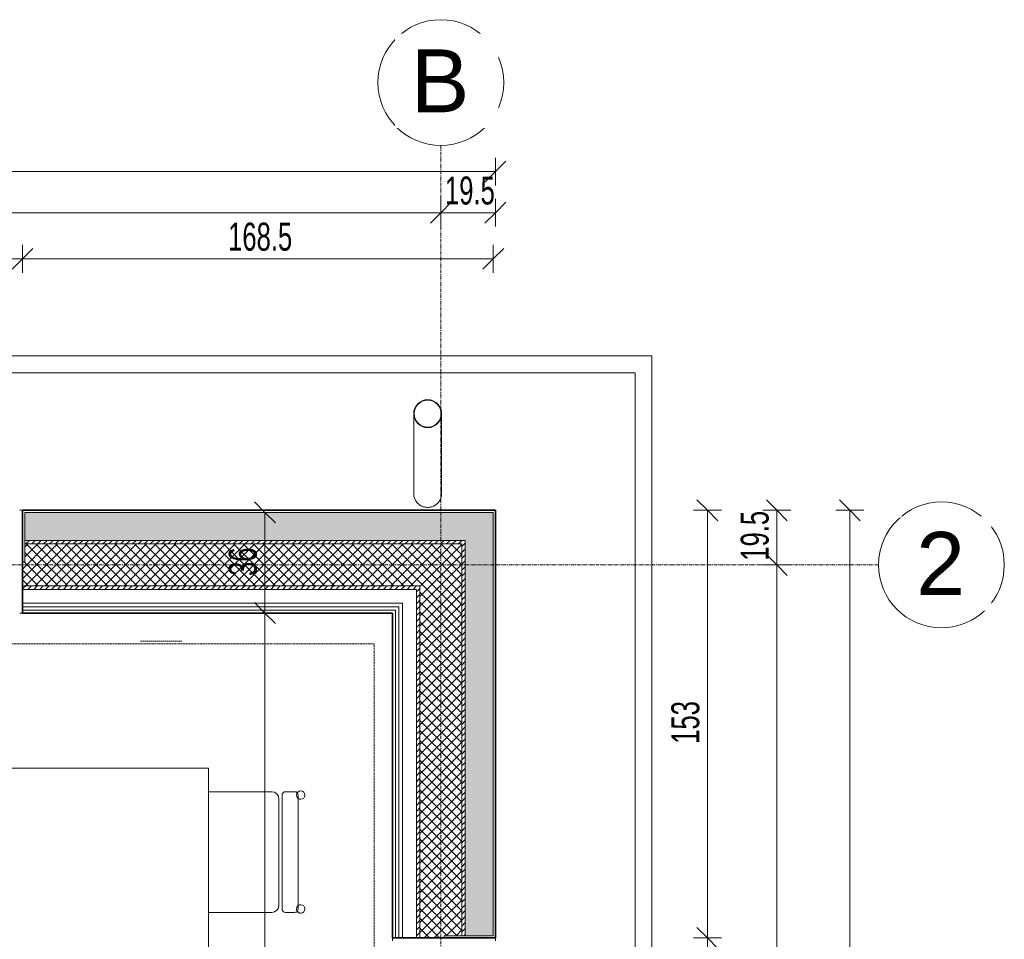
# Model space of a CAD drawing. Header units: centimetres. Extents: x 376 to 6517, y 1901 to 66534.
# Tile 97 of 105: x 2770 to 3123, y 66179 to 66508. Entities that reach past the tile are written whole.
import ezdxf

# ---------------------------------------------------------------- set-up
doc = ezdxf.new("R2010")
doc.units = ezdxf.units.CM
for name, pattern in [('__FK_przerywana', [0.32004, 0.16002, -0.16002]), ('Linia siatki', [2.2225, 1.27, -0.3175, 0.3175, -0.3175]), ('Ukryty', [0.714375, 0.47625, -0.238125])]:
    doc.linetypes.add(name, pattern=pattern)
for name, color, linetype, lineweight in [('A-ANNO-DIMS', 7, 'Continuous', 5), ('A-ANNO-DIMS-50', 7, 'Continuous', 5), ('A-DETL-HDLN', 7, 'Ukryty', 5), ('A-DETL-MBND', 7, 'Continuous', 5), ('A-WALL', 7, 'Continuous', 35), ('A-WALL-PATT', 7, 'Continuous', 35), ('I-FURN', 7, 'Continuous', 5), ('P-PIPE', 7, 'Continuous', 5), ('S-GRID', 7, 'Continuous', 5), ('S-GRID-IDEN', 7, 'Continuous', 5)]:
    doc.layers.add(name, color=color, linetype=linetype, lineweight=lineweight)
doc.styles.add('Arial Narrow_1', font='ARIALN.TTF', dxfattribs={"width": 0.8, "height": 10})
doc.styles.add('Arial_2', font='arial.ttf', dxfattribs={"height": 22.5})
doc.dimstyles.new('standard_wielkość_otworów', dxfattribs={"dimscale": 30.48, "dimtxt": 10.23431, "dimasz": 0.246063, "dimexe": 0.164042, "dimexo": 0.0625, "dimgap": 0, "dimtad": 1, "dimdec": 1, "dimrnd": 0.5, "dimdsep": 46, "dimtxsty": 'Arial Narrow_1', "dimblk1": 'OBLIQUE', "dimblk2": 'OBLIQUE', "dimsah": 1, "dimcen": 0.09, "dimazin": 0, "dimtfac": 1, "dimtdec": 4, "dimtix": 1, "dimtmove": 0, "dimatfit": 3, "dimfxl": 0.164042, "dimfxlon": 1, "dimtvp": 1, "dimtolj": 1, "dimtzin": 0, "dimarcsym": 2})
pattern_1 = [(0, (-61328.2136, 83.225), (2.381, 1.375), [1.587, -3.175]), (120, (-61328.2136, 83.225), (-2.38128493, 1.374506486), [1.587, -3.175]), (60, (-61328.2136, 83.225), (-0.00028493, 2.749506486), [0, -3.175, 1.587, 0])]
pattern_2 = [(45, (-61328.2136, 83.225), (-1.060660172, 1.060660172), [])]
pattern_3 = [(45, (-61328.2136, 83.225), (-1.76776695, 1.76776695), []), (135, (-61328.2136, 83.225), (-1.76776695, -1.76776695), [])]

# ---------------------------------------------------------------- blocks, each defined once
blk = doc.blocks.new('ZZZ Meb Krzesło zwykłe ___FK_v04_0 - przykład-7073046-__-00_00 Przyziemie PB')
at = {"layer": 'I-FURN'}
for p, q in [((-21.59, 10), (-21.59, -12.7)), ((21.59, -12.7), (21.59, 10)), ((-21.59, -17.62), (-21.59, -20.87)), ((-21.59, -17.62), (-21.59, -20.87)), ((20.32, -16.35), (-20.32, -16.35)), ((-20.32, -16.35), (20.32, -16.35)), ((-19.05, -15.24), (19.05, -15.24)), ((21.59, -20.87), (21.59, -17.62)), ((21.59, -17.62), (21.59, -20.87)), ((-20.32, -22.14), (20.32, -22.14)), ((-19.16, -22.14), (19.18, -22.14))]:
    blk.add_line(p, q, dxfattribs=at)
for centre, radius, start, end in [((-19.05, -12.7), 2.54, 180, 270), ((19.05, -12.7), 2.54, 270, 360), ((-20.32, -17.62), 1.27, 90, 180), ((-20.32, -17.62), 1.27, 90, 180), ((20.32, -17.62), 1.27, 360, 90), ((20.32, -17.62), 1.27, 0, 90), ((-20.32, -20.87), 1.27, 180, 227.4093), ((-20.32, -20.87), 1.27, 180, 270), ((20.32, -20.87), 1.27, 270, 0), ((20.32, -20.87), 1.27, 313.2379, 360), ((-20.35, -23.06), 1.51, 360, 180), ((-20.35, -23.06), 1.51, 123.4855, 180), ((-20.35, -23.06), 1.51, 180, 360), ((-20.35, -23.06), 1.51, 180, 360), ((-20.35, -23.06), 1.51, 360, 37.7171), ((20.37, -23.06), 1.51, 360, 180), ((20.37, -23.06), 1.51, 142.2829, 180), ((20.37, -23.06), 1.51, 180, 360), ((20.37, -23.06), 1.51, 180, 360), ((20.37, -23.06), 1.51, 0, 57.1936)]:
    blk.add_arc(centre, radius, start, end, dxfattribs=at)
blk = doc.blocks.new('Meb Stół prosty ___FK_04_1 - Stół prosty 2-9214470-__-00_00 Przyziemie PB')
at = {"layer": 'I-FURN'}
for p, q in [((121.83, 30.48), (-118.17, 30.48)), ((-118.17, 30.48), (-118.17, -49.52)), ((121.83, -49.52), (121.83, 30.48)), ((-118.17, -49.52), (121.83, -49.52))]:
    blk.add_line(p, q, dxfattribs=at)
blk = doc.blocks.new('ARu Rura spustowa okrągła ___FK_04_0 - Na ziemię _φ10_-9233713-__-00_00 Przyziemie PB')
at = {"layer": 'P-PIPE'}
for p, q in [((7.5, -24.4), (7.5, -52.95)), ((17.5, -52.95), (17.5, -24.4))]:
    blk.add_line(p, q, dxfattribs=at)
for radius, start, end in [(5, 90, 270), (4.8, 90, 270), (5, 270, 90), (4.8, 270, 90)]:
    blk.add_arc((12.5, -52.95), radius, start, end, dxfattribs=at)
for points, knots in [([(12.5, -19.4), (12.06, -19.4), (11.19, -19.51), (9.97, -20.02), (8.92, -20.82), (8.25, -21.7), (7.87, -22.48), (7.66, -23.1), (7.53, -23.75), (7.5, -24.18), (7.5, -24.4)], [0, 0, 0, 0, 0.0833333, 0.1666667, 0.25, 0.3333333, 0.375, 0.4166667, 0.4583333, 0.5, 0.5, 0.5, 0.5]), ([(17.5, -24.4), (17.5, -24.18), (17.47, -23.75), (17.34, -23.1), (17.13, -22.48), (16.75, -21.7), (16.08, -20.82), (15.03, -20.02), (13.81, -19.51), (12.94, -19.4), (12.5, -19.4)], [0.5, 0.5, 0.5, 0.5, 0.5416667, 0.5833333, 0.625, 0.6666667, 0.75, 0.8333333, 0.9166667, 1, 1, 1, 1])]:
    blk.add_open_spline(points, degree=3, knots=knots, dxfattribs=at)
blk = doc.blocks.new('Siatka - M_Symbol siatki - okrąg mniejszy-7853319-__-00_00 Przyziemie PB')
at = {"layer": 'S-GRID-IDEN'}
blk.add_circle((0, 0), 0.45, dxfattribs=at)
blk = doc.blocks.new('DIMBLOCK5-__-00_00 Przyziemie PB')
at = {"layer": 'A-ANNO-DIMS-50', "color": 250, "true_color": 0x303030}
for p, q in [((3067.36, 66332.06), (3063.61, 66335.81)), ((3067.36, 66332.06), (3062.36, 66332.06)), ((3067.36, 65508.06), (3067.36, 66332.06)), ((3067.36, 66332.06), (3071.11, 66328.31)), ((3067.36, 66332.06), (3072.36, 66332.06)), ((3067.36, 65508.06), (3063.61, 65511.81)), ((3067.36, 65508.06), (3062.36, 65508.06)), ((3067.36, 65508.06), (3071.11, 65504.31)), ((3067.36, 65508.06), (3072.36, 65508.06))]:
    blk.add_line(p, q, dxfattribs=at)
at = {"layer": 'A-ANNO-DIMS-50', "color": 0, "insert": (3054.44, 65913), "char_height": 10, "width": 16.9597, "attachment_point": 1, "rotation": 90, "line_spacing_factor": 0.974696, "style": 'Arial Narrow_1'}
blk.add_mtext('824', dxfattribs=at)
blk = doc.blocks.new('_Oblique')
at = {"color": 0, "linetype": 'ByBlock', "lineweight": -2}
blk.add_line((-0.5, -0.5), (0.5, 0.5), dxfattribs=at)
blk = doc.blocks.new('DIMBLOCK11-__-00_00 Przyziemie PB')
at = {"layer": 'A-ANNO-DIMS-50', "color": 250, "true_color": 0x303030}
for p, q in [((1836.05, 66438.51), (1836.05, 66443.51)), ((1836.05, 66438.51), (1839.8, 66442.26)), ((2920.95, 66438.51), (2920.95, 66443.51)), ((2920.95, 66438.51), (2924.7, 66442.26)), ((1836.05, 66438.51), (1832.3, 66434.76)), ((1836.05, 66438.51), (2920.95, 66438.51)), ((1836.05, 66438.51), (1836.05, 66433.51)), ((2920.95, 66438.51), (2917.2, 66434.76)), ((2920.95, 66438.51), (2920.95, 66433.51))]:
    blk.add_line(p, q, dxfattribs=at)
at = {"layer": 'A-ANNO-DIMS-50', "color": 0, "insert": (2369.07, 66451.44), "char_height": 10, "width": 22.613, "attachment_point": 1, "line_spacing_factor": 0.974696, "style": 'Arial Narrow_1'}
blk.add_mtext('1085', dxfattribs=at)
blk = doc.blocks.new('DIMBLOCK12-__-00_00 Przyziemie PB')
at = {"layer": 'A-ANNO-DIMS-50', "color": 250, "true_color": 0x303030}
for p, q in [((2920.95, 66438.51), (2920.95, 66443.51)), ((2920.95, 66438.51), (2924.7, 66442.26)), ((2940.5, 66438.51), (2940.5, 66443.51)), ((2940.5, 66438.51), (2944.25, 66442.26)), ((2920.95, 66438.51), (2917.2, 66434.76)), ((2920.95, 66438.51), (2940.5, 66438.51)), ((2920.95, 66438.51), (2920.95, 66433.51)), ((2940.5, 66438.51), (2936.75, 66434.76)), ((2940.5, 66438.51), (2940.5, 66433.51))]:
    blk.add_line(p, q, dxfattribs=at)
at = {"layer": 'A-ANNO-DIMS-50', "color": 0, "insert": (2922.44, 66451.44), "char_height": 10, "width": 19.8838, "attachment_point": 1, "line_spacing_factor": 0.974696, "style": 'Arial Narrow_1'}
blk.add_mtext('19.5', dxfattribs=at)
blk = doc.blocks.new('DIMBLOCK17-__-00_00 Przyziemie PB')
at = {"layer": 'A-ANNO-DIMS-50', "color": 250, "true_color": 0x303030}
for p, q in [((1816.5, 66453.19), (1816.5, 66458.19)), ((1816.5, 66453.19), (1820.25, 66456.94)), ((2940.5, 66453.19), (2940.5, 66458.19)), ((2940.5, 66453.19), (2944.25, 66456.94)), ((1816.5, 66453.19), (1812.75, 66449.44)), ((1816.5, 66453.19), (2940.5, 66453.19)), ((1816.5, 66453.19), (1816.5, 66448.19)), ((2940.5, 66453.19), (2936.75, 66449.44)), ((2940.5, 66453.19), (2940.5, 66448.19))]:
    blk.add_line(p, q, dxfattribs=at)
at = {"layer": 'A-ANNO-DIMS-50', "color": 0, "insert": (2369.07, 66466.11), "char_height": 10, "width": 22.613, "attachment_point": 1, "line_spacing_factor": 0.974696, "style": 'Arial Narrow_1'}
blk.add_mtext('1124', dxfattribs=at)
blk = doc.blocks.new('DIMBLOCK23-__-00_00 Przyziemie PB')
at = {"layer": 'A-ANNO-DIMS-50', "color": 250, "true_color": 0x303030}
for p, q in [((2631.2, 66422), (2631.2, 66427)), ((2771.2, 66422), (2771.2, 66427)), ((2631.2, 66422), (2634.95, 66425.75)), ((2771.2, 66422), (2774.95, 66425.75)), ((2631.2, 66422), (2627.45, 66418.25)), ((2631.2, 66422), (2771.2, 66422)), ((2631.2, 66422), (2631.2, 66417)), ((2771.2, 66422), (2767.45, 66418.25)), ((2771.2, 66422), (2771.2, 66417))]:
    blk.add_line(p, q, dxfattribs=at)
at = {"layer": 'A-ANNO-DIMS-50', "color": 0, "char_height": 10, "width": 16.9597, "attachment_point": 1, "line_spacing_factor": 0.974696, "style": 'Arial Narrow_1'}
for s, insert in [('140', (2694.13, 66434.93)), ('125', (2694.13, 66418.68))]:
    blk.add_mtext(s, dxfattribs=dict(at, insert=insert))
blk = doc.blocks.new('DIMBLOCK24-__-00_00 Przyziemie PB')
at = {"layer": 'A-ANNO-DIMS-50', "color": 250, "true_color": 0x303030}
for p, q in [((2771.2, 66422), (2771.2, 66427)), ((2939.7, 66422), (2939.7, 66427)), ((2771.2, 66422), (2774.95, 66425.75)), ((2939.7, 66422), (2943.45, 66425.75)), ((2771.2, 66422), (2767.45, 66418.25)), ((2771.2, 66422), (2939.7, 66422)), ((2771.2, 66422), (2771.2, 66417)), ((2939.7, 66422), (2935.95, 66418.25)), ((2939.7, 66422), (2939.7, 66417))]:
    blk.add_line(p, q, dxfattribs=at)
at = {"layer": 'A-ANNO-DIMS-50', "color": 0, "insert": (2844.81, 66434.93), "char_height": 10, "width": 25.537, "attachment_point": 1, "line_spacing_factor": 0.974696, "style": 'Arial Narrow_1'}
blk.add_mtext('168.5', dxfattribs=at)
blk = doc.blocks.new('DIMBLOCK34-__-00_00 Przyziemie PB')
at = {"layer": 'A-ANNO-DIMS-50', "color": 250, "true_color": 0x303030}
for p, q in [((3041.22, 66312.51), (3037.47, 66316.26)), ((3041.22, 66312.51), (3036.22, 66312.51)), ((3041.22, 65656.29), (3041.22, 66312.51)), ((3041.22, 66312.51), (3044.97, 66308.76)), ((3041.22, 66312.51), (3046.22, 66312.51)), ((3041.22, 65656.29), (3037.47, 65660.04)), ((3041.22, 65656.29), (3036.22, 65656.29)), ((3041.22, 65656.29), (3044.97, 65652.54)), ((3041.22, 65656.29), (3046.22, 65656.29))]:
    blk.add_line(p, q, dxfattribs=at)
at = {"layer": 'A-ANNO-DIMS-50', "color": 0, "insert": (3028.29, 65977.33), "char_height": 10, "width": 16.9597, "attachment_point": 1, "rotation": 90, "line_spacing_factor": 0.974696, "style": 'Arial Narrow_1'}
blk.add_mtext('656', dxfattribs=at)
blk = doc.blocks.new('DIMBLOCK35-__-00_00 Przyziemie PB')
at = {"layer": 'A-ANNO-DIMS-50', "color": 250, "true_color": 0x303030}
for p, q in [((3041.22, 66332.06), (3037.47, 66335.81)), ((3041.22, 66332.06), (3036.22, 66332.06)), ((3041.22, 66312.51), (3041.22, 66332.06)), ((3041.22, 66332.06), (3044.97, 66328.31)), ((3041.22, 66332.06), (3046.22, 66332.06)), ((3041.22, 66312.51), (3037.47, 66316.26)), ((3041.22, 66312.51), (3036.22, 66312.51)), ((3041.22, 66312.51), (3044.97, 66308.76)), ((3041.22, 66312.51), (3046.22, 66312.51))]:
    blk.add_line(p, q, dxfattribs=at)
at = {"layer": 'A-ANNO-DIMS-50', "color": 0, "insert": (3028.29, 66314), "char_height": 10, "width": 19.8838, "attachment_point": 1, "rotation": 90, "line_spacing_factor": 0.974696, "style": 'Arial Narrow_1'}
blk.add_mtext('19.5', dxfattribs=at)
blk = doc.blocks.new('DIMBLOCK51-__-00_00 Przyziemie PB')
at = {"layer": 'A-ANNO-DIMS-50', "color": 250, "true_color": 0x303030}
for p, q in [((3016.39, 66332.06), (3012.64, 66335.81)), ((3016.39, 66332.06), (3011.39, 66332.06)), ((3016.39, 66332.06), (3016.39, 66179.06)), ((3016.39, 66332.06), (3020.14, 66328.31)), ((3016.39, 66332.06), (3021.39, 66332.06)), ((3016.39, 66179.06), (3012.64, 66182.81)), ((3016.39, 66179.06), (3011.39, 66179.06)), ((3016.39, 66179.06), (3020.14, 66175.31)), ((3016.39, 66179.06), (3021.39, 66179.06))]:
    blk.add_line(p, q, dxfattribs=at)
at = {"layer": 'A-ANNO-DIMS-50', "color": 0, "insert": (3003.46, 66248.5), "char_height": 10, "width": 16.9597, "attachment_point": 1, "rotation": 90, "line_spacing_factor": 0.974696, "style": 'Arial Narrow_1'}
blk.add_mtext('153', dxfattribs=at)
blk = doc.blocks.new('DIMBLOCK52-__-00_00 Przyziemie PB')
at = {"layer": 'A-ANNO-DIMS-50', "color": 250, "true_color": 0x303030}
for p, q in [((3016.39, 66179.06), (3012.64, 66182.81)), ((3016.39, 66179.06), (3011.39, 66179.06)), ((3016.39, 66179.06), (3016.39, 66039.06)), ((3016.39, 66179.06), (3020.14, 66175.31)), ((3016.39, 66179.06), (3021.39, 66179.06)), ((3016.39, 66039.06), (3012.64, 66042.81)), ((3016.39, 66039.06), (3011.39, 66039.06)), ((3016.39, 66039.06), (3020.14, 66035.31)), ((3016.39, 66039.06), (3021.39, 66039.06))]:
    blk.add_line(p, q, dxfattribs=at)
at = {"layer": 'A-ANNO-DIMS-50', "color": 0, "char_height": 10, "width": 16.9597, "attachment_point": 1, "rotation": 90, "line_spacing_factor": 0.974696, "style": 'Arial Narrow_1'}
for s, insert in [('140', (3003.46, 66102)), ('125', (3019.71, 66102))]:
    blk.add_mtext(s, dxfattribs=dict(at, insert=insert))
blk = doc.blocks.new('DIMBLOCK57-__-00_00 Przyziemie PB')
at = {"layer": 'A-ANNO-DIMS-50', "color": 250, "true_color": 0x303030}
for p, q in [((2857.98, 66295.26), (2854.23, 66299.01)), ((2857.98, 66295.26), (2852.98, 66295.26)), ((2857.98, 65544.86), (2857.98, 66295.26)), ((2857.98, 66295.26), (2861.73, 66291.51)), ((2857.98, 66295.26), (2862.98, 66295.26)), ((2857.98, 65544.86), (2854.23, 65548.61)), ((2857.98, 65544.86), (2852.98, 65544.86)), ((2857.98, 65544.86), (2861.73, 65541.11)), ((2857.98, 65544.86), (2862.98, 65544.86))]:
    blk.add_line(p, q, dxfattribs=at)
at = {"layer": 'A-ANNO-DIMS-50', "color": 0, "insert": (2845.05, 65909.42), "char_height": 10, "width": 25.537, "attachment_point": 1, "rotation": 90, "line_spacing_factor": 0.974696, "style": 'Arial Narrow_1'}
blk.add_mtext('750.5', dxfattribs=at)
blk = doc.blocks.new('DIMBLOCK58-__-00_00 Przyziemie PB')
at = {"layer": 'A-ANNO-DIMS-50', "color": 250, "true_color": 0x303030}
for p, q in [((2857.98, 66331.26), (2854.23, 66335.01)), ((2857.98, 66331.26), (2852.98, 66331.26)), ((2857.98, 66295.26), (2857.98, 66331.26)), ((2857.98, 66331.26), (2861.73, 66327.51)), ((2857.98, 66331.26), (2862.98, 66331.26)), ((2857.98, 66295.26), (2854.23, 66299.01)), ((2857.98, 66295.26), (2852.98, 66295.26)), ((2857.98, 66295.26), (2861.73, 66291.51)), ((2857.98, 66295.26), (2862.98, 66295.26))]:
    blk.add_line(p, q, dxfattribs=at)
at = {"layer": 'A-ANNO-DIMS-50', "color": 0, "insert": (2845.05, 66308.55), "char_height": 10, "width": 11.3065, "attachment_point": 1, "rotation": 90, "line_spacing_factor": 0.974696, "style": 'Arial Narrow_1'}
blk.add_mtext('36', dxfattribs=at)

msp = doc.modelspace()

# ---------------------------------------------------------------- hatches: boundary and pattern name
at = {"layer": 'A-WALL-PATT', "lineweight": 5, "true_color": 0x808080}
h = msp.add_hatch(dxfattribs=at)
h.set_pattern_fill('FP_7', color=8, style=0, pattern_type=2)
h.set_pattern_definition(pattern_1)
h.paths.add_polyline_path([(2277.39, 66321.26), (2281.1, 66321.26), (2281.1, 66331.26), (2126.6, 66331.26), (2126.6, 66321.26), (2267.8, 66321.26)])
h.paths.add_polyline_path([(1827.3, 66321.26), (1985, 66321.26), (1985, 66331.26), (1827.3, 66331.26), (1827.3, 66321.44)])
h.paths.add_polyline_path([(2505.28, 66321.26), (2630.4, 66321.26), (2630.4, 66331.26), (2476.7, 66331.26), (2476.7, 66321.26)])
h.paths.add_polyline_path([(2837.74, 66321.26), (2939.7, 66321.26), (2939.68, 66331.26), (2772, 66331.26), (2772, 66321.26)])
h = msp.add_hatch(dxfattribs=at)
h.set_pattern_fill('FP_8', color=8, style=0, pattern_type=2)
h.set_pattern_definition(pattern_2)
h.paths.add_polyline_path([(2281.1, 66320.01), (2281.1, 66321.26), (2126.6, 66321.26), (2126.6, 66320.01), (2277.7, 66320.01)])
h.paths.add_polyline_path([(1844.02, 66320.01), (1985, 66320.01), (1985, 66321.26), (1828.55, 66321.26), (1828.55, 66320.01), (1843.55, 66320.01)])
h.paths.add_polyline_path([(2885.24, 66320.01), (2929.7, 66320.01), (2929.7, 66321.26), (2772, 66321.26), (2772, 66320.01), (2837.74, 66320.01)])
h.paths.add_polyline_path([(2505.28, 66320.01), (2630.4, 66320.01), (2630.4, 66321.26), (2476.7, 66321.26), (2476.7, 66320.01)])
h = msp.add_hatch(dxfattribs=at)
h.set_pattern_fill('FP_7', color=8, style=0, pattern_type=2)
h.set_pattern_definition(pattern_1)
h.paths.add_polyline_path([(2929.7, 65518.86), (2939.7, 65518.86), (2939.7, 65660.26), (2929.7, 65660.26), (2929.7, 65520.11)])
h.paths.add_polyline_path([(2929.7, 65801.86), (2939.7, 65801.86), (2939.7, 66038.26), (2929.7, 66038.26), (2929.7, 65842.56)])
h.paths.add_polyline_path([(2929.7, 66179.86), (2939.7, 66179.86), (2939.7, 66321.26), (2929.7, 66321.26), (2929.7, 66200.11)])
at = {"layer": 'A-WALL-PATT', "lineweight": 5, "true_color": 0x787878}
h = msp.add_hatch(dxfattribs=at)
h.set_pattern_fill('FP_9', color=8, style=0, pattern_type=2)
h.set_pattern_definition(pattern_3)
h.paths.add_polyline_path([(1844.8, 66305.01), (1985.8, 66305.01), (1985.8, 66313.66), (1985, 66313.66), (1985, 66320.01), (1843.55, 66320.01), (1843.55, 66305.01), (1844.06, 66305.01)])
h.paths.add_polyline_path([(2125.8, 66305.01), (2281.9, 66305.01), (2281.9, 66313.66), (2281.1, 66313.66), (2281.1, 66320.01), (2126.6, 66320.01), (2126.6, 66313.66), (2125.8, 66313.63), (2125.8, 66307.94)])
h.paths.add_polyline_path([(2913.45, 66305.01), (2928.45, 66305.01), (2928.45, 66320.01), (2772, 66320.01), (2772, 66313.66), (2771.2, 66313.66), (2771.2, 66305.01), (2885.24, 66305.01)])
h.paths.add_polyline_path([(2552.77, 66305.01), (2631.2, 66305.01), (2631.2, 66313.66), (2630.4, 66313.66), (2630.4, 66320.01), (2476.7, 66320.01), (2476.7, 66313.66), (2475.9, 66313.66), (2475.9, 66305.01), (2505.28, 66305.01)])
at = {"layer": 'A-WALL-PATT', "lineweight": 5, "true_color": 0x808080}
h = msp.add_hatch(dxfattribs=at)
h.set_pattern_fill('FP_8', color=8, style=0, pattern_type=2)
h.set_pattern_definition(pattern_2)
h.paths.add_polyline_path([(2928.45, 65520.11), (2929.7, 65520.12), (2929.7, 65660.26), (2928.45, 65660.26), (2928.45, 65522.6)])
h.paths.add_polyline_path([(2928.45, 65801.86), (2929.7, 65801.86), (2929.7, 66038.26), (2928.45, 66038.26), (2928.45, 65842.56)])
h.paths.add_polyline_path([(2929.7, 66179.86), (2929.7, 66320.01), (2928.45, 66320.01), (2928.45, 66179.86)])
h = msp.add_hatch(dxfattribs=at)
h.set_pattern_fill('FP_8', color=8, style=0, pattern_type=2)
h.set_pattern_definition(pattern_2)
h.paths.add_polyline_path([(1982.83, 66303.76), (1985.8, 66303.76), (1985.8, 66305.01), (1844.8, 66305.01), (1844.8, 66303.76), (1887.84, 66303.76)])
h.paths.add_polyline_path([(2772, 66303.76), (2913.45, 66303.76), (2913.45, 66305.01), (2771.2, 66305.01), (2771.2, 66303.76)])
h.paths.add_polyline_path([(2630.4, 66303.76), (2631.2, 66303.76), (2631.2, 66305.01), (2475.9, 66305.01), (2475.9, 66303.76), (2552.77, 66303.76)])
h.paths.add_polyline_path([(2125.8, 66303.76), (2281.9, 66303.76), (2281.9, 66305.01), (2125.8, 66305.01)])
h = msp.add_hatch(dxfattribs=at)
h.set_pattern_fill('FP_8', color=8, style=0, pattern_type=2)
h.set_pattern_definition(pattern_2)
h.paths.add_polyline_path([(2912.2, 65536.36), (2913.45, 65536.37), (2913.45, 65661.06), (2912.2, 65661.06), (2912.2, 65537.91)])
h.paths.add_polyline_path([(2913.45, 65801.06), (2913.45, 66039.06), (2912.2, 66039.06), (2912.2, 65801.06)])
h.paths.add_polyline_path([(2912.2, 66179.06), (2913.45, 66179.06), (2913.45, 66303.76), (2912.2, 66303.76), (2912.2, 66200.11)])
at = {"layer": 'A-WALL-PATT', "lineweight": 5, "true_color": 0x787878}
h = msp.add_hatch(dxfattribs=at)
h.set_pattern_fill('FP_9', color=8, style=0, pattern_type=2)
h.set_pattern_definition(pattern_3)
h.paths.add_polyline_path([(2918.41, 65535.11), (2928.45, 65535.11), (2928.45, 65660.26), (2922.1, 65660.26), (2922.1, 65661.06), (2913.45, 65661.06), (2913.45, 65535.11)])
h.paths.add_polyline_path([(2913.45, 65801.06), (2922.1, 65801.06), (2922.1, 65801.86), (2928.45, 65801.86), (2928.45, 66038.26), (2922.1, 66038.26), (2922.08, 66039.06), (2913.45, 66039.06), (2913.45, 65842.56)])
h.paths.add_polyline_path([(2922.1, 66179.06), (2922.1, 66179.86), (2928.45, 66179.86), (2928.45, 66305.01), (2913.45, 66305.01), (2913.45, 66179.06), (2922.05, 66179.06)])

# ---------------------------------------------------------------- linework, layer by layer
at = {"layer": 'A-DETL-HDLN'}
msp.add_line((2813.45, 66285.26), (2828.45, 66285.26), dxfattribs=at)
at = {"layer": 'A-DETL-MBND', "linetype": '__FK_przerywana'}
for p, q in [((2453.9, 66284.26), (2897.1, 66284.26)), ((2897.1, 66284.26), (2897.1, 65551.46))]:
    msp.add_line(p, q, dxfattribs=at)
at = {"layer": 'A-WALL', "lineweight": 5}
for p, q in [((2507.4, 66387.26), (2996.5, 66387.26)), ((2996.5, 66387.26), (2996.5, 65451.51)), ((2990.5, 66381.26), (2513.4, 66381.26)), ((2990.5, 65457.51), (2990.5, 66381.26)), ((2770.2, 66332.06), (2771.2, 66332.06)), ((2772, 66331.26), (2772, 66313.66)), ((2939.7, 66331.26), (2772, 66331.26)), ((2939.7, 66179.86), (2939.7, 66331.26)), ((2929.7, 66321.26), (2772, 66321.26)), ((2929.7, 66179.86), (2929.7, 66321.26)), ((2928.45, 66320.01), (2772, 66320.01)), ((2928.45, 66179.86), (2928.45, 66320.01)), ((2771.2, 66313.66), (2772, 66313.66)), ((2913.45, 66305.01), (2771.2, 66305.01)), ((2912.2, 66303.76), (2771.2, 66303.76)), ((2912.2, 66179.06), (2912.2, 66303.76)), ((2913.45, 66179.06), (2913.45, 66305.01)), ((2907.2, 66298.76), (2771.2, 66298.76)), ((2905.95, 66297.51), (2771.2, 66297.51)), ((2905.95, 66179.06), (2905.95, 66297.51)), ((2907.2, 66179.06), (2907.2, 66298.76)), ((2771.2, 66295.26), (2770.2, 66295.26)), ((2904.7, 66296.26), (2771.2, 66296.26)), ((2904.7, 66179.06), (2904.7, 66296.26)), ((2903.7, 66178.06), (2903.7, 66179.06)), ((2922.1, 66179.86), (2922.1, 66179.06)), ((2922.1, 66179.86), (2939.7, 66179.86)), ((2940.5, 66179.06), (2940.5, 66178.06))]:
    msp.add_line(p, q, dxfattribs=at)
at = {"layer": 'A-WALL'}
for p, q in [((2940.5, 66332.06), (2771.2, 66332.06)), ((2771.2, 66332.06), (2771.2, 66295.26)), ((2940.5, 66179.06), (2940.5, 66332.06)), ((2771.2, 66295.26), (2903.7, 66295.26)), ((2903.7, 66295.26), (2903.7, 66179.06)), ((2903.7, 66179.06), (2940.5, 66179.06))]:
    msp.add_line(p, q, dxfattribs=at)
at = {"layer": 'S-GRID', "color": 9, "linetype": 'Linia siatki', "true_color": 0xc0c0c0}
for p, q in [((2920.95, 66462.55), (2920.95, 65348.91)), ((1669.56, 66312.51), (3077.65, 66312.51))]:
    msp.add_line(p, q, dxfattribs=at)

# ---------------------------------------------------------------- block references
at = {"layer": 'I-FURN'}
for name, p, rotation in [('Meb Stół prosty ___FK_04_1 - Stół prosty 2-9214470-__-00_00 Przyziemie PB', (2788.23, 66117.95), 90.00000000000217), ('ZZZ Meb Krzesło zwykłe ___FK_v04_0 - przykład-7073046-__-00_00 Przyziemie PB', (2847.75, 66209.78), 90.00000000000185)]:
    msp.add_blockref(name, p, dxfattribs=dict(at, rotation=rotation))
at = {"layer": 'P-PIPE', "rotation": 180}
msp.add_blockref('ARu Rura spustowa okrągła ___FK_04_0 - Na ziemię _φ10_-9233713-__-00_00 Przyziemie PB', (2928.73, 66313.66), dxfattribs=at)
at = {"layer": 'S-GRID-IDEN', "xscale": 49.99999999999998, "yscale": 49.99999999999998, "zscale": 49.99999999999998}
for p, rotation in [((2920.95, 66485.05), 180), ((3100.15, 66312.51), 269.9999999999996)]:
    msp.add_blockref('Siatka - M_Symbol siatki - okrąg mniejszy-7853319-__-00_00 Przyziemie PB', p, dxfattribs=dict(at, rotation=rotation))

# ---------------------------------------------------------------- dimensions: what is measured, and where the dimension line sits
at = {"layer": 'A-ANNO-DIMS', "color": 250, "true_color": 0x303030}
for base, p1, p2, override, picture, middle in [((2940.5, 66453.19), (1816.5, 66448.19), (2940.5, 66448.19), {"dimpost": '<>', "dimfxl": 1124}, 'DIMBLOCK17-__-00_00 Przyziemie PB', (2378.5, 66458.21)), ((2920.95, 66438.51), (1836.05, 66443.51), (2920.95, 66443.51), {"dimpost": '<>', "dimfxl": 1084.9}, 'DIMBLOCK11-__-00_00 Przyziemie PB', (2378.5, 66443.62)), ((2940.4970254, 66438.51358011), (2920.9470254, 66443.51358011), (2940.4970254, 66433.51358011), {"dimpost": '<>', "dimfxl": 21.95911}, 'DIMBLOCK12-__-00_00 Przyziemie PB', (2930.7220254, 66443.61931002)), ((2939.7, 66422), (2771.2, 66417), (2939.7, 66417), {"dimpost": '<>', "dimfxl": 168.5}, 'DIMBLOCK24-__-00_00 Przyziemie PB', (2855.45, 66427.11))]:
    dim = msp.add_linear_dim(base=base, p1=p1, p2=p2, dimstyle='standard_wielkość_otworów', override=override, dxfattribs=at)
    dim.commit()
    dim.dimension.update_dxf_attribs({"geometry": picture, "text_midpoint": middle})
dim = msp.add_linear_dim(base=(2771.2, 66422), p1=(2631.2, 66417), p2=(2771.2, 66417), text='<>\\X125', dimstyle='standard_wielkość_otworów', override={"dimpost": '<>', "dimfxl": 140}, dxfattribs=at)
dim.commit()
dim.dimension.update_dxf_attribs({"geometry": 'DIMBLOCK23-__-00_00 Przyziemie PB', "text_midpoint": (2701.2, 66422)})
for base, p1, p2, override, picture, middle in [((3041.21755218, 66332.06238552), (3036.21755218, 66312.51238552), (3036.21755218, 66332.06238552), {"dimpost": '<>', "dimfxl": 19.55}, 'DIMBLOCK35-__-00_00 Przyziemie PB', (3036.11182227, 66322.28738552)), ((3016.39, 66179.06), (3011.39, 66332.06), (3011.39, 66179.06), {"dimpost": '<>', "dimfxl": 153}, 'DIMBLOCK51-__-00_00 Przyziemie PB', (3011.28, 66255.56)), ((3067.36, 66332.06), (3062.36, 65508.06), (3062.36, 66332.06), {"dimpost": '<>', "dimfxl": 824}, 'DIMBLOCK5-__-00_00 Przyziemie PB', (3062.25, 65920.06)), ((2857.98, 66331.26), (2852.98, 66295.26), (2852.98, 66331.26), {"dimpost": '<>', "dimfxl": 36}, 'DIMBLOCK58-__-00_00 Przyziemie PB', (2852.87, 66313.26)), ((3041.22, 66312.51), (3036.22, 65656.29), (3036.22, 66312.51), {"dimpost": '<>', "dimfxl": 656.227102}, 'DIMBLOCK34-__-00_00 Przyziemie PB', (3036.11, 65984.4)), ((2857.98, 66295.26), (2852.98, 65544.86), (2852.98, 66295.26), {"dimpost": '<>', "dimfxl": 750.4}, 'DIMBLOCK57-__-00_00 Przyziemie PB', (2852.87, 65920.06))]:
    dim = msp.add_linear_dim(base=base, p1=p1, p2=p2, angle=90, dimstyle='standard_wielkość_otworów', override=override, dxfattribs=at)
    dim.commit()
    dim.dimension.update_dxf_attribs({"geometry": picture, "text_midpoint": middle})
dim = msp.add_linear_dim(base=(3016.39, 66039.06), p1=(3011.39, 66179.06), p2=(3011.39, 66039.06), angle=90, text='<>\\X125', dimstyle='standard_wielkość_otworów', override={"dimpost": '<>', "dimfxl": 140}, dxfattribs=at)
dim.commit()
dim.dimension.update_dxf_attribs({"geometry": 'DIMBLOCK52-__-00_00 Przyziemie PB', "text_midpoint": (3016.39, 66109.06)})

# ---------------------------------------------------------------- next in the draw order: texts
at = {"layer": 'S-GRID-IDEN', "char_height": 22.5, "attachment_point": 1, "style": 'Arial_2', "bg_fill": 3, "box_fill_scale": 1.25, "bg_fill_color": 256, "bg_fill_true_color": 13158600, "bg_fill_transparency": 0}
for s, insert, width in [('\\fArial|b0|i0|c238|p34|;B', (2910.2, 66496.94), 25.654), ('\\fArial|b0|i0|c238|p34|;2', (3091.1, 66324.28), 21.2447)]:
    msp.add_mtext(s, dxfattribs=dict(at, insert=insert, width=width))

doc.saveas('drawing.dxf')
